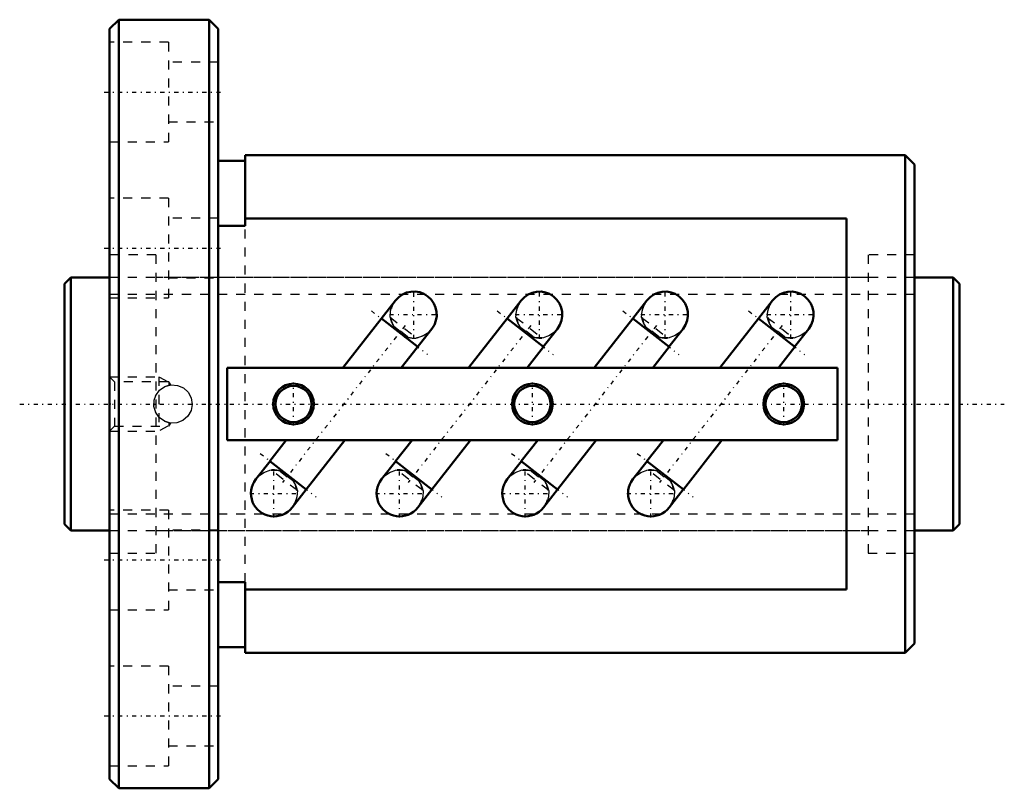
# Model space of a CAD drawing. Header units: millimetres. Extents: x -5 to 104, y -42 to 42.
import ezdxf

# ---------------------------------------------------------------- set-up
doc = ezdxf.new("R2010")
doc.units = ezdxf.units.MM
doc.linetypes.add('Center', pattern=[1.5, 0.45, -0.5, 0.05, -0.5])
doc.linetypes.add('Dashed', pattern=[2, 1, -1])
for name, color, linetype, lineweight in [('2d ConnectionPoints', 7, 'Continuous', 50), ('AM_0', 7, 'Continuous', 50), ('AM_5', 3, 'Continuous', 25), ('AM_7', 7, 'Center', 25), ('AM_9', 6, 'Dashed', 25)]:
    doc.layers.add(name, color=color, linetype=linetype, lineweight=lineweight)

# ---------------------------------------------------------------- blocks, each defined once
blk = doc.blocks.new('1_BIF2805V_10RR_Nut_0_in_BIF2805V_10RRG0_99LC0_000_0')
at = {"layer": 'AM_0'}
for p, q in [((6, 42.5), (5, 41.5)), ((16, 42.5), (6, 42.5)), ((6, 42.5), (6, -42.5)), ((17, 41.5), (16, 42.5)), ((16, 42.5), (16, -42.5)), ((5, 41.5), (5, -41.5)), ((17, 41.5), (17, -41.5)), ((20, 27.5), (20, 19.69)), ((93, 27.5), (20, 27.5)), ((94, 26.5), (93, 27.5)), ((93, 27.5), (93, -27.5)), ((20, 26.9), (17, 26.9)), ((94, 26.5), (94, -26.5)), ((20, 19.69), (17, 19.69)), ((86.5, 20.5), (20, 20.5)), ((86.5, -20.5), (86.5, 20.5)), ((36.62, 11.46), (30.79, 4)), ((50.53, 11.45), (48.96, 9.44)), ((64.43, 11.45), (62.86, 9.44)), ((78.33, 11.45), (76.76, 9.44)), ((39.07, 6.31), (35.05, 9.45)), ((48.95, 9.45), (44.69, 4)), ((48.95, 9.45), (52.97, 6.31)), ((62.85, 9.45), (58.59, 4)), ((62.85, 9.45), (66.87, 6.31)), ((76.75, 9.45), (72.49, 4)), ((76.75, 9.45), (80.77, 6.31)), ((37.26, 4), (40.64, 8.32)), ((52.96, 6.32), (54.53, 8.33)), ((66.86, 6.32), (68.43, 8.33)), ((80.76, 6.32), (82.33, 8.33)), ((51.16, 4), (52.97, 6.31)), ((65.06, 4), (66.87, 6.31)), ((78.96, 4), (80.77, 6.31)), ((18, 4), (18, -4)), ((85.5, 4), (18, 4)), ((85.5, -4), (85.5, 4)), ((18, -4), (85.5, -4)), ((24.54, -4), (22.73, -6.31)), ((26.75, -9.45), (31.01, -4)), ((38.44, -4), (36.63, -6.31)), ((40.65, -9.45), (44.91, -4)), ((52.34, -4), (50.53, -6.31)), ((54.55, -9.45), (58.81, -4)), ((66.24, -4), (64.43, -6.31)), ((68.45, -9.45), (72.71, -4)), ((22.74, -6.32), (21.17, -8.33)), ((22.73, -6.31), (26.75, -9.45)), ((36.64, -6.32), (35.07, -8.33)), ((36.63, -6.31), (40.65, -9.45)), ((50.54, -6.32), (48.97, -8.33)), ((50.53, -6.31), (54.55, -9.45)), ((64.44, -6.32), (62.87, -8.33)), ((64.43, -6.31), (68.45, -9.45)), ((25.17, -11.45), (26.74, -9.44)), ((39.07, -11.45), (40.64, -9.44)), ((52.97, -11.45), (54.54, -9.44)), ((66.87, -11.45), (68.44, -9.44)), ((17, -19.69), (20, -19.69)), ((20, -19.69), (20, -27.5)), ((20, -20.5), (86.5, -20.5)), ((17, -26.9), (20, -26.9)), ((93, -27.5), (94, -26.5)), ((20, -27.5), (93, -27.5)), ((5, -41.5), (6, -42.5)), ((16, -42.5), (17, -41.5)), ((6, -42.5), (16, -42.5))]:
    blk.add_line(p, q, dxfattribs=at)
for centre, radius in [((25.34, 0), 2.25), ((51.75, 0), 2.25), ((79.55, 0), 2.25), ((25.34, 0), 2), ((51.75, 0), 2), ((79.55, 0), 2)]:
    blk.add_circle(centre, radius, dxfattribs=at)
for centre, radius, start, end in [((38.63, 9.89), 2.55, 322, 142), ((52.53, 9.89), 2.54, 322, 142), ((66.43, 9.89), 2.54, 322, 142), ((80.33, 9.89), 2.54, 322, 142), ((23.17, -9.89), 2.54, 142, 322), ((37.07, -9.89), 2.54, 142, 322), ((50.97, -9.89), 2.54, 142, 322), ((64.87, -9.89), 2.54, 142, 322)]:
    blk.add_arc(centre, radius, start, end, dxfattribs=at)
at = {"layer": 'AM_5', "linetype": 'Dashed'}
for p, q in [((5, 3), (10.44, 3)), ((11.44, 2.46), (10.44, 3)), ((10.44, 3), (10.44, -3)), ((5, -3), (10.44, -3)), ((11.44, -2.46), (10.44, -3))]:
    blk.add_line(p, q, dxfattribs=at)
at = {"layer": 'AM_7'}
for p, q in [((4.4, 34.5), (17.6, 34.5)), ((4.4, 17.25), (17.6, 17.25)), ((38.63, 7.21), (38.63, 12.57)), ((52.53, 7.22), (52.53, 12.56)), ((66.43, 7.22), (66.43, 12.56)), ((80.33, 7.22), (80.33, 12.56)), ((33.95, 10.3), (40.16, 5.46)), ((35.95, 9.89), (41.3, 9.89)), ((47.87, 10.29), (54.05, 5.47)), ((49.86, 9.89), (55.19, 9.89)), ((61.77, 10.29), (67.95, 5.47)), ((63.76, 9.89), (69.09, 9.89)), ((75.67, 10.29), (81.85, 5.47)), ((77.66, 9.89), (82.99, 9.89)), ((37.67, 8.67), (24.13, -8.67)), ((51.57, 8.67), (38.03, -8.67)), ((65.47, 8.67), (51.93, -8.67)), ((79.37, 8.67), (65.83, -8.67)), ((25.34, -2.36), (25.34, 2.36)), ((51.75, -2.36), (51.75, 2.36)), ((79.55, -2.36), (79.55, 2.36)), ((21.65, -5.47), (27.83, -10.29)), ((35.55, -5.47), (41.73, -10.29)), ((49.45, -5.47), (55.63, -10.29)), ((63.35, -5.47), (69.53, -10.29)), ((23.17, -12.56), (23.17, -7.22)), ((37.07, -12.56), (37.07, -7.22)), ((50.97, -12.56), (50.97, -7.22)), ((64.87, -12.56), (64.87, -7.22)), ((20.51, -9.89), (25.84, -9.89)), ((34.41, -9.89), (39.74, -9.89)), ((48.31, -9.89), (53.64, -9.89)), ((62.21, -9.89), (67.54, -9.89)), ((4.4, -17.25), (17.6, -17.25)), ((4.4, -34.5), (17.6, -34.5))]:
    blk.add_line(p, q, dxfattribs=at)
at = {"layer": 'AM_9'}
for p, q in [((11.5, 40), (5, 40)), ((11.5, 40), (11.5, 29)), ((17, 37.8), (11.5, 37.8)), ((11.5, 31.2), (17, 31.2)), ((5, 29), (11.5, 29)), ((11.5, 22.75), (5, 22.75)), ((11.5, 22.75), (11.5, 11.75)), ((17, 20.55), (11.5, 20.55)), ((20, -19.69), (20, 19.69)), ((10.1, 16.5), (5, 16.5)), ((10.1, 16.5), (10.1, -16.5)), ((94, 16.5), (88.9, 16.5)), ((88.9, 16.5), (88.9, -16.5)), ((88.9, 14), (10.1, 14)), ((11.5, 13.95), (17, 13.95)), ((5, 11.75), (11.5, 11.75)), ((36.02, 9.59), (38.97, 7.29)), ((49.93, 9.58), (52.86, 7.29)), ((63.83, 9.58), (66.76, 7.29)), ((77.73, 9.58), (80.66, 7.29)), ((36.4, 8.65), (36.28, 8.49)), ((36.38, 8.63), (37.94, 7.41)), ((37.96, 7.43), (36.4, 8.65)), ((50.32, 8.63), (50.2, 8.47)), ((50.3, 8.61), (51.82, 7.42)), ((51.84, 7.44), (50.32, 8.63)), ((64.22, 8.63), (64.1, 8.47)), ((64.2, 8.61), (65.72, 7.42)), ((65.74, 7.44), (64.22, 8.63)), ((78.12, 8.63), (78, 8.47)), ((78.1, 8.61), (79.62, 7.42)), ((79.64, 7.44), (78.12, 8.63)), ((37.96, 7.43), (37.84, 7.27)), ((51.84, 7.44), (51.72, 7.29)), ((65.74, 7.44), (65.62, 7.29)), ((79.64, 7.44), (79.52, 7.29)), ((5.54, 2.46), (5, 3)), ((11.55, 2.46), (5.54, 2.46)), ((5.54, 2.46), (5.54, -2.46)), ((11.75, 2.11), (11.55, 2.46)), ((11.55, 2.46), (11.55, 2.08)), ((11.23, 1.98), (11.55, 2.08)), ((10.08, 0.91), (10.12, 0.99)), ((10.22, -1.16), (10.07, -0.89)), ((11.55, -2.08), (11.55, -2.46)), ((11.55, -2.46), (11.75, -2.11)), ((5, -3), (5.54, -2.46)), ((5.54, -2.46), (11.55, -2.46)), ((25.77, -9.58), (22.84, -7.29)), ((23.86, -7.44), (23.98, -7.29)), ((23.86, -7.44), (25.38, -8.63)), ((25.4, -8.61), (23.88, -7.42)), ((39.67, -9.58), (36.74, -7.29)), ((37.76, -7.44), (37.88, -7.29)), ((37.76, -7.44), (39.28, -8.63)), ((39.3, -8.61), (37.78, -7.42)), ((53.57, -9.58), (50.64, -7.29)), ((51.66, -7.44), (51.78, -7.29)), ((51.66, -7.44), (53.18, -8.63)), ((53.2, -8.61), (51.68, -7.42)), ((67.47, -9.58), (64.54, -7.29)), ((65.56, -7.44), (65.68, -7.29)), ((65.56, -7.44), (67.08, -8.63)), ((67.1, -8.61), (65.58, -7.42)), ((25.38, -8.63), (25.5, -8.47)), ((39.28, -8.63), (39.4, -8.47)), ((53.18, -8.63), (53.3, -8.47)), ((67.08, -8.63), (67.2, -8.47)), ((11.5, -11.75), (5, -11.75)), ((11.5, -11.75), (11.5, -22.75)), ((10.1, -14), (88.9, -14)), ((17, -13.95), (11.5, -13.95)), ((5, -16.5), (10.1, -16.5)), ((88.9, -16.5), (94, -16.5)), ((11.5, -20.55), (17, -20.55)), ((5, -22.75), (11.5, -22.75)), ((11.5, -29), (5, -29)), ((11.5, -29), (11.5, -40)), ((17, -31.2), (11.5, -31.2)), ((11.5, -37.8), (17, -37.8)), ((5, -40), (11.5, -40))]:
    blk.add_line(p, q, dxfattribs=at)
for points in [[(36.02, 9.59), (36.08, 10.29), (36.19, 10.7), (36.38, 11.1), (36.58, 11.41)], [(49.93, 9.58), (49.98, 10.27), (50.09, 10.68), (50.27, 11.07), (50.48, 11.4)], [(63.83, 9.58), (63.88, 10.27), (63.99, 10.68), (64.17, 11.07), (64.38, 11.4)], [(77.73, 9.58), (77.78, 10.27), (77.89, 10.68), (78.07, 11.07), (78.28, 11.4)], [(40.61, 8.29), (40.44, 8.09), (40.12, 7.81), (39.74, 7.57), (38.97, 7.29)], [(54.5, 8.29), (54.35, 8.12), (54.03, 7.83), (53.66, 7.59), (52.86, 7.29)], [(68.4, 8.29), (68.25, 8.12), (67.93, 7.83), (67.56, 7.59), (66.76, 7.29)], [(82.3, 8.29), (82.15, 8.12), (81.83, 7.83), (81.46, 7.59), (80.66, 7.29)], [(10.1, 0.95), (10.52, 1.53), (11.11, 1.93), (11.8, 2.12), (12.51, 2.06), (13.16, 1.78), (13.68, 1.3), (14.02, 0.67), (14.12, -0.04), (14, -0.73), (13.65, -1.34), (13.11, -1.81), (12.44, -2.08), (11.73, -2.11), (11.06, -1.91), (10.49, -1.49), (10.1, -0.95)], [(11.55, 2.08), (11.71, 2.1), (11.75, 2.11)], [(10.1, -0.95), (9.89, -0.27), (9.92, 0.44), (10.1, 0.95)], [(11.55, -2.08), (11.2, -1.97), (11.09, -1.92)], [(21.2, -8.29), (21.35, -8.12), (21.67, -7.83), (22.04, -7.59), (22.84, -7.29)], [(35.1, -8.29), (35.25, -8.12), (35.57, -7.83), (35.94, -7.59), (36.74, -7.29)], [(49, -8.29), (49.15, -8.12), (49.47, -7.83), (49.84, -7.59), (50.64, -7.29)], [(62.9, -8.29), (63.05, -8.12), (63.37, -7.83), (63.74, -7.59), (64.54, -7.29)], [(25.77, -9.58), (25.72, -10.27), (25.61, -10.68), (25.43, -11.07), (25.22, -11.4)], [(39.67, -9.58), (39.62, -10.27), (39.51, -10.68), (39.33, -11.07), (39.12, -11.4)], [(53.57, -9.58), (53.52, -10.27), (53.41, -10.68), (53.23, -11.07), (53.02, -11.4)], [(67.47, -9.58), (67.42, -10.27), (67.31, -10.68), (67.13, -11.07), (66.92, -11.4)]]:
    blk.add_lwpolyline(points, dxfattribs=at)
for centre, radius, start, end in [((38.63, 9.89), 2.55, 142, 209.1565), ((52.53, 9.89), 2.54, 142, 209.6981), ((66.43, 9.89), 2.54, 142, 209.6981), ((80.33, 9.89), 2.54, 142, 209.6981), ((38.63, 9.89), 2.55, 232, 322), ((52.53, 9.89), 2.54, 254.3019, 322), ((66.43, 9.89), 2.54, 254.3019, 322), ((80.33, 9.89), 2.54, 254.3019, 322), ((12, 0), 2.12, 177.1565, 184.9809), ((23.17, -9.89), 2.54, 74.3019, 142), ((37.07, -9.89), 2.54, 74.3019, 142), ((50.97, -9.89), 2.54, 74.3019, 142), ((64.87, -9.89), 2.54, 74.3019, 142), ((23.17, -9.89), 2.54, 322, 29.6981), ((37.07, -9.89), 2.54, 322, 29.6981), ((50.97, -9.89), 2.54, 322, 29.6981), ((64.87, -9.89), 2.54, 322, 29.6981)]:
    blk.add_arc(centre, radius, start, end, dxfattribs=at)
for centre, major_axis, start_param, end_param in [((38.42, 9.62), (2.01, -1.57), 3.887218, 4.313695), ((52.32, 9.62), (2, -1.56), 3.89086, 4.323147), ((66.22, 9.62), (2, -1.56), 3.89086, 4.323147), ((80.12, 9.62), (2, -1.56), 3.89086, 4.323147), ((38.42, 9.62), (2.01, -1.57), 5.111083, 5.53756), ((52.32, 9.62), (2, -1.56), 5.101631, 5.533918), ((66.22, 9.62), (2, -1.56), 5.101631, 5.533918), ((80.12, 9.62), (2, -1.56), 5.101631, 5.533918), ((23.38, -9.62), (-2, 1.56), 5.101631, 5.533918), ((37.28, -9.62), (-2, 1.56), 5.101631, 5.533918), ((51.18, -9.62), (-2, 1.56), 5.101631, 5.533918), ((65.08, -9.62), (-2, 1.56), 5.101631, 5.533918), ((23.38, -9.62), (-2, 1.56), 3.89086, 4.323147), ((37.28, -9.62), (-2, 1.56), 3.89086, 4.323147), ((51.18, -9.62), (-2, 1.56), 3.89086, 4.323147), ((65.08, -9.62), (-2, 1.56), 3.89086, 4.323147)]:
    blk.add_ellipse(centre, major_axis=major_axis, ratio=0.866025, start_param=start_param, end_param=end_param, dxfattribs=at)
blk = doc.blocks.new('2_BIF2805V_10RR000_Shaft_0_in_BIF2805V_10RRG0_99LC0_000_0')
at = {"layer": 'AM_0'}
for p, q in [((0.7, 14), (0, 13.3)), ((0, 13.3), (0, -13.3)), ((5, 14), (0.7, 14)), ((0.7, 14), (0.7, -14)), ((98.3, 14), (94, 14)), ((99, 13.3), (98.3, 14)), ((98.3, 14), (98.3, -14)), ((99, 13.3), (99, -13.3)), ((0, -13.3), (0.7, -14)), ((0.7, -14), (5, -14)), ((94, -14), (98.3, -14)), ((98.3, -14), (99, -13.3))]:
    blk.add_line(p, q, dxfattribs=at)
at = {"layer": 'AM_5', "linetype": 'Dashed'}
for p, q in [((5, 12.1595), (94, 12.1595)), ((5, -12.1595), (94, -12.1595))]:
    blk.add_line(p, q, dxfattribs=at)
at = {"layer": 'AM_7'}
blk.add_line((-4.95, 0), (103.95, 0), dxfattribs=at)
at = {"layer": 'AM_9'}
for p, q in [((94, 14), (5, 14)), ((5, -14), (94, -14))]:
    blk.add_line(p, q, dxfattribs=at)

msp = doc.modelspace()

# ---------------------------------------------------------------- linework, layer by layer
at = {"layer": '2d ConnectionPoints'}
for p in [(0, 0), (5, 0)]:
    msp.add_point(p, dxfattribs=at)

# ---------------------------------------------------------------- block references
for name in ['1_BIF2805V_10RR_Nut_0_in_BIF2805V_10RRG0_99LC0_000_0', '2_BIF2805V_10RR000_Shaft_0_in_BIF2805V_10RRG0_99LC0_000_0']:
    msp.add_blockref(name, (0, 0))

doc.saveas('drawing.dxf')
